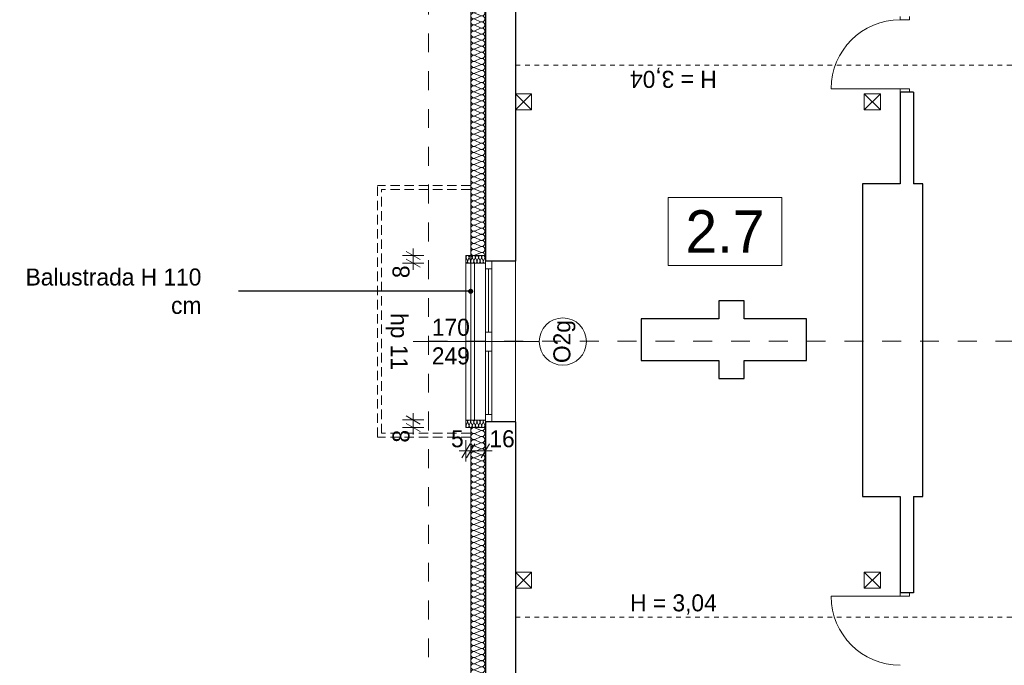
# Model space of a CAD drawing. Extents: x -21260 to 35740, y -2672 to 187028.
# Tile 96 of 120: x -15833 to -5414, y 133851 to 140681. Entities that reach past the tile are written whole.
import ezdxf

# ---------------------------------------------------------------- set-up
doc = ezdxf.new("R2010")
doc.units = 0
doc.header["$MEASUREMENT"] = 0
for name, pattern in [('Hidden Line', [100, 50, -50]), ('Krawędzie ukryte', [150, 100, -50]), ('Przerywana', [400, 200, -200])]:
    doc.linetypes.add(name, pattern=pattern)
for name, color, linetype, lineweight, true_color in [('arch izolacje_Nr_Pióra__3', 7, 'Continuous', 13, 0xff6600), ('Arch ocieplenie_Nr_Pióra__22', 7, 'Continuous', 9, 0x7f7f7f), ('INWENT BALUSTRADY_Nr_Pióra__8', 7, 'Continuous', 13, 0xa80f02), ('INWENT.ŚCIANY_Nr_Pióra__2', 7, 'Continuous', 13, 0x7f7f7f)]:
    doc.layers.add(name, color=color, linetype=linetype, lineweight=lineweight, true_color=true_color)
doc.layers.add('Arch ocieplenie', color=7, linetype='Continuous')
doc.layers.add('Arch wymiary', color=7, linetype='Continuous')
for name, color, linetype, lineweight in [('Arch opisy okien_Nr_Pióra__21', 7, 'Continuous', 13), ('Arch opisy_Nr_Pióra__1', 7, 'Continuous', 25), ('Arch opisy_Nr_Pióra__21', 7, 'Continuous', 13), ('Arch wymiary_Nr_Pióra__5', 7, 'Continuous', 13), ('INWENT DACH_Nr_Pióra__21', 7, 'Continuous', 13), ('INWENT KONST. DREWNIANA_Nr_Pióra__21', 7, 'Continuous', 13), ('INWENT OPISY_Nr_Pióra__21', 7, 'Continuous', 13), ('INWENT. DRZWI_Nr_Pióra__21', 7, 'Continuous', 13), ('INWENT. OKNA_Nr_Pióra__5', 7, 'Continuous', 13), ('INWENT.ŚCIANY_Nr_Pióra__1', 7, 'Continuous', 25), ('INWENT.ŚCIANY_Nr_Pióra__21', 7, 'Continuous', 13)]:
    doc.layers.add(name, color=color, linetype=linetype, lineweight=lineweight)
doc.styles.add('GENERATED_STYLE_1', font='txt')
doc.styles.add('GENERATED_STYLE_3', font='txt')
doc.styles.add('GENERATED_STYLE_4', font='txt')
doc.styles.add('GENERATED_STYLE_6', font='txt')
doc.styles.add('GENERATED_STYLE_7', font='txt')
doc.dimstyles.new('GENERATED_STYLE__1', dxfattribs={"dimtxt": 179.999995, "dimasz": 114, "dimexe": 0.18, "dimexo": 0, "dimgap": 0.09, "dimtad": 1, "dimdec": 0, "dimlfac": 0.1, "dimzin": 0, "dimdsep": 46, "dimtxsty": 'GENERATED_STYLE_1', "dimblk": 'ARROWHEAD_2', "dimblk1": 'ARROWHEAD_2', "dimblk2": 'ARROWHEAD_2', "dimcen": 0.09, "dimclrd": 7, "dimclre": 7, "dimclrt": 7, "dimazin": 0, "dimtfac": 1, "dimtdec": 4, "dimtmove": 0, "dimatfit": 3, "dimfxl": 0, "dimtolj": 1, "dimtzin": 0, "dimarcsym": 0})
doc.dimstyles.new('GENERATED_STYLE__3', dxfattribs={"dimtxt": 179.999995, "dimasz": 114, "dimexe": 0.18, "dimexo": 0, "dimgap": 0.09, "dimtad": 1, "dimtih": 1, "dimtoh": 1, "dimdec": 0, "dimlfac": 0.1, "dimzin": 0, "dimdsep": 46, "dimtxsty": 'GENERATED_STYLE_1', "dimblk": 'ARROWHEAD_2', "dimblk1": 'ARROWHEAD_2', "dimblk2": 'ARROWHEAD_2', "dimcen": 0.09, "dimclrd": 7, "dimclre": 7, "dimclrt": 7, "dimazin": 0, "dimtfac": 1, "dimtdec": 4, "dimtmove": 0, "dimatfit": 3, "dimfxl": 0, "dimtolj": 1, "dimtzin": 0, "dimarcsym": 0})
doc.dimstyles.new('GENERATED_STYLE__6', dxfattribs={"dimtxt": 0.18, "dimasz": 109.44, "dimexe": 0.18, "dimexo": 0.0625, "dimgap": 0.09, "dimtad": 0, "dimtih": 1, "dimtoh": 1, "dimdec": 4, "dimzin": 0, "dimdsep": 46, "dimcen": 0.09, "dimadec": 0, "dimazin": 0, "dimtfac": 1, "dimtdec": 4, "dimtmove": 0, "dimatfit": 3, "dimldrblk": 'ARROWHEAD_11', "dimfxl": 0, "dimtolj": 1, "dimtzin": 0, "dimarcsym": 0})

# ---------------------------------------------------------------- blocks, each defined once
blk = doc.blocks.new('Izolacja cieplna 14_210', base_point=(-10911, 131626))
at = {"layer": 'Arch ocieplenie_Nr_Pióra__22', "linetype": 'Continuous'}
for p, q in [((-10956, 136337), (-11016, 136363)), ((-11016, 136304), (-10956, 136331)), ((-10956, 136272), (-11016, 136299)), ((-11016, 136240), (-10956, 136267)), ((-10956, 136208), (-11016, 136235)), ((-11016, 136176), (-10956, 136203)), ((-10956, 136144), (-11016, 136171)), ((-11016, 136112), (-10956, 136139)), ((-10956, 136080), (-11016, 136107)), ((-11016, 136048), (-10956, 136075)), ((-10956, 136016), (-11016, 136043)), ((-11016, 135984), (-10956, 136011)), ((-10956, 135952), (-11016, 135979)), ((-11016, 135920), (-10956, 135947)), ((-10956, 135888), (-11016, 135915)), ((-11016, 135856), (-10956, 135883)), ((-10956, 135824), (-11016, 135851)), ((-11016, 135792), (-10956, 135819)), ((-10956, 135760), (-11016, 135787)), ((-11016, 135728), (-10956, 135755)), ((-10956, 135696), (-11016, 135723)), ((-11016, 135664), (-10956, 135691)), ((-10956, 135632), (-11016, 135659)), ((-11016, 135600), (-10956, 135627)), ((-10956, 135568), (-11016, 135595)), ((-11016, 135536), (-10956, 135562)), ((-10956, 135504), (-11016, 135530)), ((-11016, 135472), (-10956, 135498)), ((-10956, 135440), (-11016, 135466)), ((-11016, 135408), (-10956, 135434)), ((-10956, 135376), (-11016, 135402)), ((-11016, 135344), (-10956, 135370)), ((-10956, 135312), (-11016, 135338)), ((-11016, 135280), (-10956, 135306)), ((-10956, 135248), (-11016, 135274)), ((-11016, 135216), (-10956, 135242)), ((-10956, 135184), (-11016, 135210)), ((-11016, 135152), (-10956, 135178)), ((-10956, 135119), (-11016, 135146)), ((-11016, 135087), (-10956, 135114)), ((-10956, 135055), (-11016, 135082)), ((-11016, 135023), (-10956, 135050)), ((-10956, 134991), (-11016, 135018)), ((-11016, 134959), (-10956, 134986)), ((-10956, 134927), (-11016, 134954)), ((-11016, 134895), (-10956, 134922)), ((-10956, 134863), (-11016, 134890)), ((-11016, 134831), (-10956, 134858)), ((-10956, 134799), (-11016, 134826)), ((-11016, 134767), (-10956, 134794)), ((-10956, 134735), (-11016, 134762)), ((-11016, 134703), (-10956, 134730)), ((-10956, 134671), (-11016, 134698)), ((-11016, 134639), (-10956, 134666)), ((-10956, 134607), (-11016, 134634)), ((-11016, 134575), (-10956, 134602)), ((-10956, 134543), (-11016, 134570)), ((-11016, 134511), (-10956, 134538)), ((-10956, 134479), (-11016, 134506)), ((-11016, 134447), (-10956, 134474)), ((-10956, 134415), (-11016, 134442)), ((-11016, 134383), (-10956, 134410)), ((-10956, 134351), (-11016, 134377)), ((-11016, 134319), (-10956, 134345)), ((-10956, 134287), (-11016, 134313)), ((-11016, 134255), (-10956, 134281)), ((-10956, 134223), (-11016, 134249)), ((-11016, 134191), (-10956, 134217)), ((-10956, 134159), (-11016, 134185)), ((-11016, 134127), (-10956, 134153)), ((-10956, 134095), (-11016, 134121)), ((-11016, 134063), (-10956, 134089)), ((-10956, 134031), (-11016, 134057)), ((-11016, 133999), (-10956, 134025)), ((-10956, 133967), (-11016, 133993)), ((-11016, 133934), (-10956, 133961)), ((-10956, 133902), (-11016, 133929)), ((-11016, 133870), (-10956, 133897)), ((-10956, 133838), (-11016, 133865)), ((-11016, 133806), (-10956, 133833)), ((-10956, 133774), (-11016, 133801)), ((-11016, 133742), (-10956, 133769)), ((-10956, 133710), (-11016, 133737)), ((-11016, 133678), (-10956, 133705)), ((-10956, 133646), (-11016, 133673)), ((-11016, 133614), (-10956, 133641)), ((-10956, 133582), (-11016, 133609)), ((-11016, 133550), (-10956, 133577)), ((-10956, 133518), (-11016, 133545)), ((-11016, 133486), (-10956, 133513)), ((-10956, 133454), (-11016, 133481)), ((-11016, 133422), (-10956, 133449)), ((-10956, 133390), (-11016, 133417)), ((-11016, 133358), (-10956, 133385)), ((-10956, 133326), (-11016, 133353)), ((-11016, 133294), (-10956, 133321)), ((-10956, 133262), (-11016, 133289)), ((-11016, 133230), (-10956, 133257)), ((-10956, 133198), (-11016, 133225)), ((-11016, 133166), (-10956, 133192)), ((-10956, 133134), (-11016, 133160)), ((-11016, 133102), (-10956, 133128)), ((-10956, 133070), (-11016, 133096)), ((-11016, 133038), (-10956, 133064)), ((-10956, 133006), (-11016, 133032)), ((-11016, 132974), (-10956, 133000)), ((-10956, 132942), (-11016, 132968)), ((-11016, 132910), (-10956, 132936)), ((-10956, 132878), (-11016, 132904)), ((-11016, 132846), (-10956, 132872)), ((-10956, 132814), (-11016, 132840)), ((-11016, 132782), (-10956, 132808)), ((-10956, 132749), (-11016, 132776)), ((-11016, 132717), (-10956, 132744)), ((-10956, 132685), (-11016, 132712)), ((-11016, 132653), (-10956, 132680)), ((-10956, 132621), (-11016, 132648)), ((-11016, 132589), (-10956, 132616)), ((-10956, 132557), (-11016, 132584)), ((-11016, 132525), (-10956, 132552)), ((-10956, 132493), (-11016, 132520)), ((-11016, 132461), (-10956, 132488)), ((-10956, 132429), (-11016, 132456)), ((-11016, 132397), (-10956, 132424)), ((-10956, 132365), (-11016, 132392)), ((-11016, 132333), (-10956, 132360)), ((-10956, 132301), (-11016, 132328)), ((-11016, 132269), (-10956, 132296)), ((-10956, 132237), (-11016, 132264)), ((-11016, 132205), (-10956, 132232)), ((-10956, 132173), (-11016, 132200)), ((-11016, 132141), (-10956, 132168)), ((-10956, 132109), (-11016, 132136)), ((-11016, 132077), (-10956, 132104)), ((-10956, 132045), (-11016, 132072)), ((-11016, 132013), (-10956, 132040)), ((-10956, 131981), (-11016, 132007)), ((-11016, 131949), (-10956, 131975)), ((-10956, 131917), (-11016, 131943)), ((-11016, 131885), (-10956, 131911)), ((-10956, 131853), (-11016, 131879)), ((-11016, 131821), (-10956, 131847)), ((-10956, 131789), (-11016, 131815)), ((-11016, 131757), (-10956, 131783)), ((-10956, 131725), (-11016, 131751)), ((-11016, 131693), (-10956, 131719)), ((-10956, 131661), (-11016, 131687)), ((-11016, 131629), (-10956, 131655))]:
    blk.add_line(p, q, dxfattribs=at)
for centre, start_param, end_param in [((-11029, 136334), 5.870392, 9.837571), ((-11029, 136270), 5.870392, 9.837571), ((-10943, 136366), 2.7288, 4.712389), ((-10943, 136302), 2.7288, 6.695979), ((-11029, 136206), 5.870392, 9.837571), ((-11029, 136142), 5.870392, 9.837571), ((-10943, 136238), 2.7288, 6.695979), ((-10943, 136174), 2.7288, 6.695979), ((-11029, 136078), 5.870392, 9.837571), ((-10943, 136110), 2.7288, 6.695979), ((-10943, 136046), 2.7288, 6.695979), ((-11029, 136014), 5.870392, 9.837571), ((-11029, 135950), 5.870392, 9.837571), ((-10943, 135982), 2.7288, 6.695979), ((-11029, 135885), 5.870392, 9.837571), ((-10943, 135917), 2.7288, 6.695979), ((-10943, 135853), 2.7288, 6.695979), ((-11029, 135821), 5.870392, 9.837571), ((-11029, 135757), 5.870392, 9.837571), ((-10943, 135789), 2.7288, 6.695979), ((-10943, 135725), 2.7288, 6.695979), ((-11029, 135693), 5.870392, 9.837571), ((-11029, 135629), 5.870392, 9.837571), ((-10943, 135661), 2.7288, 6.695979), ((-11029, 135565), 5.870392, 9.837571), ((-10943, 135597), 2.7288, 6.695979), ((-10943, 135533), 2.7288, 6.695979), ((-11029, 135501), 5.870392, 9.837571), ((-11029, 135437), 5.870392, 9.837571), ((-10943, 135469), 2.7288, 6.695979), ((-11029, 135373), 5.870392, 9.837571), ((-11029, 135309), 5.870392, 9.837571), ((-10943, 135405), 2.7288, 6.695979), ((-10943, 135341), 2.7288, 6.695979), ((-11029, 135245), 5.870392, 9.837571), ((-10943, 135277), 2.7288, 6.695979), ((-10943, 135213), 2.7288, 6.695979), ((-11029, 135181), 5.870392, 9.837571), ((-11029, 135117), 5.870392, 9.837571), ((-10943, 135149), 2.7288, 6.695979), ((-11029, 135053), 5.870392, 9.837571), ((-10943, 135085), 2.7288, 6.695979), ((-10943, 135021), 2.7288, 6.695979), ((-11029, 134989), 5.870392, 9.837571), ((-11029, 134925), 5.870392, 9.837571), ((-10943, 134957), 2.7288, 6.695979), ((-10943, 134893), 2.7288, 6.695979), ((-11029, 134861), 5.870392, 9.837571), ((-11029, 134797), 5.870392, 9.837571), ((-10943, 134829), 2.7288, 6.695979), ((-11029, 134732), 5.870392, 9.837571), ((-10943, 134765), 2.7288, 6.695979), ((-10943, 134700), 2.7288, 6.695979), ((-11029, 134668), 5.870392, 9.837571), ((-11029, 134604), 5.870392, 9.837571), ((-10943, 134636), 2.7288, 6.695979), ((-11029, 134540), 5.870392, 9.837571), ((-11029, 134476), 5.870392, 9.837571), ((-10943, 134572), 2.7288, 6.695979), ((-10943, 134508), 2.7288, 6.695979), ((-11029, 134412), 5.870392, 9.837571), ((-10943, 134444), 2.7288, 6.695979), ((-10943, 134380), 2.7288, 6.695979), ((-11029, 134348), 5.870392, 9.837571), ((-11029, 134284), 5.870392, 9.837571), ((-10943, 134316), 2.7288, 6.695979), ((-11029, 134220), 5.870392, 9.837571), ((-10943, 134252), 2.7288, 6.695979), ((-10943, 134188), 2.7288, 6.695979), ((-11029, 134156), 5.870392, 9.837571), ((-11029, 134092), 5.870392, 9.837571), ((-10943, 134124), 2.7288, 6.695979), ((-10943, 134060), 2.7288, 6.695979), ((-11029, 134028), 5.870392, 9.837571), ((-11029, 133964), 5.870392, 9.837571), ((-10943, 133996), 2.7288, 6.695979), ((-11029, 133900), 5.870392, 9.837571), ((-10943, 133932), 2.7288, 6.695979), ((-10943, 133868), 2.7288, 6.695979), ((-11029, 133836), 5.870392, 9.837571), ((-11029, 133772), 5.870392, 9.837571), ((-10943, 133804), 2.7288, 6.695979), ((-11029, 133708), 5.870392, 9.837571), ((-11029, 133644), 5.870392, 9.837571), ((-10943, 133740), 2.7288, 6.695979), ((-10943, 133676), 2.7288, 6.695979), ((-11029, 133580), 5.870392, 9.837571), ((-10943, 133612), 2.7288, 6.695979), ((-10943, 133547), 2.7288, 6.695979), ((-11029, 133515), 5.870392, 9.837571), ((-11029, 133451), 5.870392, 9.837571), ((-10943, 133483), 2.7288, 6.695979), ((-11029, 133387), 5.870392, 9.837571), ((-10943, 133419), 2.7288, 6.695979), ((-10943, 133355), 2.7288, 6.695979), ((-11029, 133323), 5.870392, 9.837571), ((-11029, 133259), 5.870392, 9.837571), ((-10943, 133291), 2.7288, 6.695979), ((-10943, 133227), 2.7288, 6.695979), ((-11029, 133195), 5.870392, 9.837571), ((-11029, 133131), 5.870392, 9.837571), ((-10943, 133163), 2.7288, 6.695979), ((-11029, 133067), 5.870392, 9.837571), ((-10943, 133099), 2.7288, 6.695979), ((-10943, 133035), 2.7288, 6.695979), ((-11029, 133003), 5.870392, 9.837571), ((-11029, 132939), 5.870392, 9.837571), ((-10943, 132971), 2.7288, 6.695979), ((-11029, 132875), 5.870392, 9.837571), ((-11029, 132811), 5.870392, 9.837571), ((-10943, 132907), 2.7288, 6.695979), ((-10943, 132843), 2.7288, 6.695979), ((-11029, 132747), 5.870392, 9.837571), ((-10943, 132779), 2.7288, 6.695979), ((-10943, 132715), 2.7288, 6.695979), ((-11029, 132683), 5.870392, 9.837571), ((-11029, 132619), 5.870392, 9.837571), ((-10943, 132651), 2.7288, 6.695979), ((-11029, 132555), 5.870392, 9.837571), ((-10943, 132587), 2.7288, 6.695979), ((-10943, 132523), 2.7288, 6.695979), ((-11029, 132491), 5.870392, 9.837571), ((-11029, 132427), 5.870392, 9.837571), ((-10943, 132459), 2.7288, 6.695979), ((-10943, 132395), 2.7288, 6.695979), ((-11029, 132362), 5.870392, 9.837571), ((-11029, 132298), 5.870392, 9.837571), ((-10943, 132330), 2.7288, 6.695979), ((-11029, 132234), 5.870392, 9.837571), ((-10943, 132266), 2.7288, 6.695979), ((-10943, 132202), 2.7288, 6.695979), ((-11029, 132170), 5.870392, 9.837571), ((-11029, 132106), 5.870392, 9.837571), ((-10943, 132138), 2.7288, 6.695979), ((-11029, 132042), 5.870392, 9.837571), ((-11029, 131978), 5.870392, 9.837571), ((-10943, 132074), 2.7288, 6.695979), ((-10943, 132010), 2.7288, 6.695979), ((-11029, 131914), 5.870392, 9.837571), ((-10943, 131946), 2.7288, 6.695979), ((-10943, 131882), 2.7288, 6.695979), ((-11029, 131850), 5.870392, 9.837571), ((-11029, 131786), 5.870392, 9.837571), ((-10943, 131818), 2.7288, 6.695979), ((-11029, 131722), 5.870392, 9.837571), ((-10943, 131754), 2.7288, 6.695979), ((-10943, 131690), 2.7288, 6.695979), ((-11029, 131658), 5.870392, 9.837571), ((-10943, 131626), 4.712389, 6.695979)]:
    blk.add_ellipse(centre, major_axis=(0, 32), ratio=0.996087, start_param=start_param, end_param=end_param, dxfattribs=at)
blk = doc.blocks.new('Izolacja cieplna 14_211', base_point=(-10911, 142936))
at = {"layer": 'Arch ocieplenie_Nr_Pióra__22', "linetype": 'Continuous'}
for p, q in [((-11016, 142933), (-10956, 142906)), ((-10956, 142901), (-11016, 142874)), ((-11016, 142869), (-10956, 142842)), ((-10956, 142837), (-11016, 142810)), ((-11016, 142805), (-10956, 142778)), ((-10956, 142773), (-11016, 142746)), ((-11016, 142741), (-10956, 142714)), ((-10956, 142708), (-11016, 142682)), ((-11016, 142676), (-10956, 142650)), ((-10956, 142644), (-11016, 142618)), ((-11016, 142612), (-10956, 142586)), ((-10956, 142580), (-11016, 142553)), ((-11016, 142548), (-10956, 142521)), ((-10956, 142516), (-11016, 142489)), ((-11016, 142484), (-10956, 142457)), ((-10956, 142452), (-11016, 142425)), ((-11016, 142420), (-10956, 142393)), ((-10956, 142388), (-11016, 142361)), ((-11016, 142355), (-10956, 142329)), ((-10956, 142323), (-11016, 142297)), ((-11016, 142291), (-10956, 142265)), ((-10956, 142259), (-11016, 142232)), ((-11016, 142227), (-10956, 142200)), ((-10956, 142195), (-11016, 142168)), ((-11016, 142163), (-10956, 142136)), ((-10956, 142131), (-11016, 142104)), ((-11016, 142099), (-10956, 142072)), ((-10956, 142067), (-11016, 142040)), ((-11016, 142035), (-10956, 142008)), ((-10956, 142002), (-11016, 141976)), ((-11016, 141970), (-10956, 141944)), ((-10956, 141938), (-11016, 141912)), ((-11016, 141906), (-10956, 141879)), ((-10956, 141874), (-11016, 141847)), ((-11016, 141842), (-10956, 141815)), ((-10956, 141810), (-11016, 141783)), ((-11016, 141778), (-10956, 141751)), ((-10956, 141746), (-11016, 141719)), ((-11016, 141714), (-10956, 141687)), ((-10956, 141681), (-11016, 141655)), ((-11016, 141649), (-10956, 141623)), ((-10956, 141617), (-11016, 141591)), ((-11016, 141585), (-10956, 141558)), ((-10956, 141553), (-11016, 141526)), ((-11016, 141521), (-10956, 141494)), ((-10956, 141489), (-11016, 141462)), ((-11016, 141457), (-10956, 141430)), ((-10956, 141425), (-11016, 141398)), ((-11016, 141393), (-10956, 141366)), ((-10956, 141361), (-11016, 141334)), ((-11016, 141328), (-10956, 141302)), ((-10956, 141296), (-11016, 141270)), ((-11016, 141264), (-10956, 141238)), ((-10956, 141232), (-11016, 141205)), ((-11016, 141200), (-10956, 141173)), ((-10956, 141168), (-11016, 141141)), ((-11016, 141136), (-10956, 141109)), ((-10956, 141104), (-11016, 141077)), ((-11016, 141072), (-10956, 141045)), ((-10956, 141040), (-11016, 141013)), ((-11016, 141007), (-10956, 140981)), ((-10956, 140975), (-11016, 140949)), ((-11016, 140943), (-10956, 140917)), ((-10956, 140911), (-11016, 140884)), ((-11016, 140879), (-10956, 140852)), ((-10956, 140847), (-11016, 140820)), ((-11016, 140815), (-10956, 140788)), ((-10956, 140783), (-11016, 140756)), ((-11016, 140751), (-10956, 140724)), ((-10956, 140719), (-11016, 140692)), ((-11016, 140687), (-10956, 140660)), ((-10956, 140654), (-11016, 140628)), ((-11016, 140622), (-10956, 140596)), ((-10956, 140590), (-11016, 140564)), ((-11016, 140558), (-10956, 140531)), ((-10956, 140526), (-11016, 140499)), ((-11016, 140494), (-10956, 140467)), ((-10956, 140462), (-11016, 140435)), ((-11016, 140430), (-10956, 140403)), ((-10956, 140398), (-11016, 140371)), ((-11016, 140366), (-10956, 140339)), ((-10956, 140333), (-11016, 140307)), ((-11016, 140301), (-10956, 140275)), ((-10956, 140269), (-11016, 140243)), ((-11016, 140237), (-10956, 140211)), ((-10956, 140205), (-11016, 140178)), ((-11016, 140173), (-10956, 140146)), ((-10956, 140141), (-11016, 140114)), ((-11016, 140109), (-10956, 140082)), ((-10956, 140077), (-11016, 140050)), ((-11016, 140045), (-10956, 140018)), ((-10956, 140013), (-11016, 139986)), ((-11016, 139980), (-10956, 139954)), ((-10956, 139948), (-11016, 139922)), ((-11016, 139916), (-10956, 139890)), ((-10956, 139884), (-11016, 139857)), ((-11016, 139852), (-10956, 139825)), ((-10956, 139820), (-11016, 139793)), ((-11016, 139788), (-10956, 139761)), ((-10956, 139756), (-11016, 139729)), ((-11016, 139724), (-10956, 139697)), ((-10956, 139692), (-11016, 139665)), ((-11016, 139660), (-10956, 139633)), ((-10956, 139627), (-11016, 139601)), ((-11016, 139595), (-10956, 139569)), ((-10956, 139563), (-11016, 139537)), ((-11016, 139531), (-10956, 139504)), ((-10956, 139499), (-11016, 139472)), ((-11016, 139467), (-10956, 139440)), ((-10956, 139435), (-11016, 139408)), ((-11016, 139403), (-10956, 139376)), ((-10956, 139371), (-11016, 139344)), ((-11016, 139339), (-10956, 139312)), ((-10956, 139306), (-11016, 139280)), ((-11016, 139274), (-10956, 139248)), ((-10956, 139242), (-11016, 139216)), ((-11016, 139210), (-10956, 139183)), ((-10956, 139178), (-11016, 139151)), ((-11016, 139146), (-10956, 139119)), ((-10956, 139114), (-11016, 139087)), ((-11016, 139082), (-10956, 139055)), ((-10956, 139050), (-11016, 139023)), ((-11016, 139018), (-10956, 138991)), ((-10956, 138986), (-11016, 138959)), ((-11016, 138953), (-10956, 138927)), ((-10956, 138921), (-11016, 138895)), ((-11016, 138889), (-10956, 138863)), ((-10956, 138857), (-11016, 138830)), ((-11016, 138825), (-10956, 138798)), ((-10956, 138793), (-11016, 138766)), ((-11016, 138761), (-10956, 138734)), ((-10956, 138729), (-11016, 138702)), ((-11016, 138697), (-10956, 138670)), ((-10956, 138665), (-11016, 138638)), ((-11016, 138632), (-10956, 138606)), ((-10956, 138600), (-11016, 138574)), ((-11016, 138568), (-10956, 138542)), ((-10956, 138536), (-11016, 138509)), ((-11016, 138504), (-10956, 138477)), ((-10956, 138472), (-11016, 138445)), ((-11016, 138440), (-10956, 138413)), ((-10956, 138408), (-11016, 138381)), ((-11016, 138376), (-10956, 138349)), ((-10956, 138344), (-11016, 138317)), ((-11016, 138312), (-10956, 138285)), ((-10956, 138279), (-11016, 138253)), ((-11016, 138247), (-10956, 138221)), ((-10956, 138215), (-11016, 138189))]:
    blk.add_line(p, q, dxfattribs=at)
for centre, start_param, end_param in [((-11029, 142904), 2.728799, 6.695979), ((-11029, 142840), 2.728799, 6.695979), ((-10943, 142936), 5.870392, 7.853982), ((-10943, 142872), 5.870392, 9.837571), ((-11029, 142775), 2.728799, 6.695979), ((-11029, 142711), 2.728799, 6.695979), ((-10943, 142807), 5.870392, 9.837571), ((-10943, 142743), 5.870392, 9.837571), ((-11029, 142647), 2.728799, 6.695979), ((-10943, 142679), 5.870392, 9.837571), ((-10943, 142615), 5.870392, 9.837571), ((-11029, 142583), 2.728799, 6.695979), ((-11029, 142519), 2.728799, 6.695979), ((-10943, 142551), 5.870392, 9.837571), ((-11029, 142454), 2.728799, 6.695979), ((-10943, 142487), 5.870392, 9.837571), ((-10943, 142422), 5.870392, 9.837571), ((-11029, 142390), 2.728799, 6.695979), ((-11029, 142326), 2.728799, 6.695979), ((-10943, 142358), 5.870392, 9.837571), ((-10943, 142294), 5.870392, 9.837571), ((-11029, 142262), 2.728799, 6.695979), ((-11029, 142198), 2.728799, 6.695979), ((-10943, 142230), 5.870392, 9.837571), ((-11029, 142133), 2.728799, 6.695979), ((-10943, 142166), 5.870392, 9.837571), ((-10943, 142101), 5.870392, 9.837571), ((-11029, 142069), 2.728799, 6.695979), ((-11029, 142005), 2.728799, 6.695979), ((-10943, 142037), 5.870392, 9.837571), ((-11029, 141941), 2.728799, 6.695979), ((-11029, 141877), 2.728799, 6.695979), ((-10943, 141973), 5.870392, 9.837571), ((-10943, 141909), 5.870392, 9.837571), ((-11029, 141813), 2.728799, 6.695979), ((-10943, 141845), 5.870392, 9.837571), ((-10943, 141780), 5.870392, 9.837571), ((-11029, 141748), 2.728799, 6.695979), ((-11029, 141684), 2.728799, 6.695979), ((-10943, 141716), 5.870392, 9.837571), ((-11029, 141620), 2.728799, 6.695979), ((-10943, 141652), 5.870392, 9.837571), ((-10943, 141588), 5.870392, 9.837571), ((-11029, 141556), 2.728799, 6.695979), ((-11029, 141492), 2.728799, 6.695979), ((-10943, 141524), 5.870392, 9.837571), ((-10943, 141460), 5.870392, 9.837571), ((-11029, 141427), 2.728799, 6.695979), ((-11029, 141363), 2.728799, 6.695979), ((-10943, 141395), 5.870392, 9.837571), ((-11029, 141299), 2.728799, 6.695979), ((-10943, 141331), 5.870392, 9.837571), ((-10943, 141267), 5.870392, 9.837571), ((-11029, 141235), 2.728799, 6.695979), ((-11029, 141171), 2.728799, 6.695979), ((-10943, 141203), 5.870392, 9.837571), ((-11029, 141106), 2.728799, 6.695979), ((-11029, 141042), 2.728799, 6.695979), ((-10943, 141139), 5.870392, 9.837571), ((-10943, 141074), 5.870392, 9.837571), ((-11029, 140978), 2.728799, 6.695979), ((-10943, 141010), 5.870392, 9.837571), ((-10943, 140946), 5.870392, 9.837571), ((-11029, 140914), 2.728799, 6.695979), ((-11029, 140850), 2.728799, 6.695979), ((-10943, 140882), 5.870392, 9.837571), ((-11029, 140786), 2.728799, 6.695979), ((-10943, 140818), 5.870392, 9.837571), ((-10943, 140753), 5.870392, 9.837571), ((-11029, 140721), 2.728799, 6.695979), ((-11029, 140657), 2.728799, 6.695979), ((-10943, 140689), 5.870392, 9.837571), ((-10943, 140625), 5.870392, 9.837571), ((-11029, 140593), 2.728799, 6.695979), ((-11029, 140529), 2.728799, 6.695979), ((-10943, 140561), 5.870392, 9.837571), ((-11029, 140465), 2.728799, 6.695979), ((-10943, 140497), 5.870392, 9.837571), ((-10943, 140432), 5.870392, 9.837571), ((-11029, 140400), 2.728799, 6.695979), ((-11029, 140336), 2.728799, 6.695979), ((-10943, 140368), 5.870392, 9.837571), ((-11029, 140272), 2.728799, 6.695979), ((-11029, 140208), 2.728799, 6.695979), ((-10943, 140304), 5.870392, 9.837571), ((-10943, 140240), 5.870392, 9.837571), ((-11029, 140144), 2.728799, 6.695979), ((-10943, 140176), 5.870392, 9.837571), ((-10943, 140112), 5.870392, 9.837571), ((-11029, 140079), 2.728799, 6.695979), ((-11029, 140015), 2.728799, 6.695979), ((-10943, 140047), 5.870392, 9.837571), ((-11029, 139951), 2.728799, 6.695979), ((-10943, 139983), 5.870392, 9.837571), ((-10943, 139919), 5.870392, 9.837571), ((-11029, 139887), 2.728799, 6.695979), ((-11029, 139823), 2.728799, 6.695979), ((-10943, 139855), 5.870392, 9.837571), ((-10943, 139791), 5.870392, 9.837571), ((-11029, 139758), 2.728799, 6.695979), ((-11029, 139694), 2.728799, 6.695979), ((-10943, 139726), 5.870392, 9.837571), ((-11029, 139630), 2.728799, 6.695979), ((-10943, 139662), 5.870392, 9.837571), ((-10943, 139598), 5.870392, 9.837571), ((-11029, 139566), 2.728799, 6.695979), ((-11029, 139502), 2.728799, 6.695979), ((-10943, 139534), 5.870392, 9.837571), ((-11029, 139438), 2.728799, 6.695979), ((-11029, 139373), 2.728799, 6.695979), ((-10943, 139470), 5.870392, 9.837571), ((-10943, 139405), 5.870392, 9.837571), ((-11029, 139309), 2.728799, 6.695979), ((-10943, 139341), 5.870392, 9.837571), ((-10943, 139277), 5.870392, 9.837571), ((-11029, 139245), 2.728799, 6.695979), ((-11029, 139181), 2.728799, 6.695979), ((-10943, 139213), 5.870392, 9.837571), ((-11029, 139117), 2.728799, 6.695979), ((-10943, 139149), 5.870392, 9.837571), ((-10943, 139085), 5.870392, 9.837571), ((-11029, 139052), 2.728799, 6.695979), ((-11029, 138988), 2.728799, 6.695979), ((-10943, 139020), 5.870392, 9.837571), ((-10943, 138956), 5.870392, 9.837571), ((-11029, 138924), 2.728799, 6.695979), ((-11029, 138860), 2.728799, 6.695979), ((-10943, 138892), 5.870392, 9.837571), ((-11029, 138796), 2.728799, 6.695979), ((-10943, 138828), 5.870392, 9.837571), ((-10943, 138764), 5.870392, 9.837571), ((-11029, 138731), 2.728799, 6.695979), ((-11029, 138667), 2.728799, 6.695979), ((-10943, 138699), 5.870392, 9.837571), ((-11029, 138603), 2.728799, 6.695979), ((-11029, 138539), 2.728799, 6.695979), ((-10943, 138635), 5.870392, 9.837571), ((-10943, 138571), 5.870392, 9.837571), ((-11029, 138475), 2.728799, 6.695979), ((-10943, 138507), 5.870392, 9.837571), ((-10943, 138443), 5.870392, 9.837571), ((-11029, 138411), 2.728799, 6.695979), ((-11029, 138346), 2.728799, 6.695979), ((-10943, 138378), 5.870392, 9.837571), ((-11029, 138282), 2.728799, 6.695979), ((-10943, 138314), 5.870392, 9.837571), ((-10943, 138250), 5.870392, 9.837571), ((-11029, 138218), 2.728799, 6.695979), ((-10943, 138186), 1.570796, 3.554385)]:
    blk.add_ellipse(centre, major_axis=(0, -32.1), ratio=0.99399, start_param=start_param, end_param=end_param, dxfattribs=at)
blk = doc.blocks.new('Izolacja cieplna 14_223', base_point=(-11111, 138106))
at = {"layer": 'Arch ocieplenie_Nr_Pióra__22', "linetype": 'Continuous'}
for p, q in [((-11110, 138162), (-11096, 138130)), ((-11093, 138130), (-11079, 138162)), ((-11076, 138162), (-11062, 138130)), ((-11060, 138130), (-11046, 138162)), ((-11043, 138162), (-11029, 138130)), ((-11026, 138130), (-11012, 138162)), ((-11010, 138162), (-10996, 138130)), ((-10993, 138130), (-10979, 138162)), ((-10976, 138162), (-10962, 138130)), ((-10960, 138130), (-10946, 138162)), ((-10943, 138162), (-10929, 138130)), ((-10926, 138130), (-10912, 138162))]:
    blk.add_line(p, q, dxfattribs=at)
for centre, start_param, end_param in [((-11094, 138169), 4.299595, 8.266775), ((-11061, 138169), 4.299595, 8.266775), ((-11028, 138169), 4.299595, 8.266775), ((-10994, 138169), 4.299595, 8.266775), ((-10961, 138169), 4.299595, 8.266775), ((-10928, 138169), 4.299595, 8.266775), ((-11111, 138123), 3.141593, 5.125182), ((-11078, 138123), 1.158004, 5.125183), ((-11044, 138123), 1.158004, 5.125183), ((-11011, 138123), 1.158004, 5.125183), ((-10978, 138123), 1.158004, 5.125183), ((-10944, 138123), 1.158004, 5.125183), ((-10911, 138123), 1.158004, 3.141593)]:
    blk.add_ellipse(centre, major_axis=(0, 17), ratio=0.979571, start_param=start_param, end_param=end_param, dxfattribs=at)
blk = doc.blocks.new('Izolacja cieplna 14_224', base_point=(-11111, 136446))
at = {"layer": 'Arch ocieplenie_Nr_Pióra__22', "linetype": 'Continuous'}
for p, q in [((-11110, 136390), (-11096, 136422)), ((-11093, 136422), (-11079, 136390)), ((-11076, 136390), (-11062, 136422)), ((-11060, 136422), (-11046, 136390)), ((-11043, 136390), (-11029, 136422)), ((-11026, 136422), (-11012, 136390)), ((-11010, 136390), (-10996, 136422)), ((-10993, 136422), (-10979, 136390)), ((-10976, 136390), (-10962, 136422)), ((-10960, 136422), (-10946, 136390)), ((-10943, 136390), (-10929, 136422)), ((-10926, 136422), (-10912, 136390))]:
    blk.add_line(p, q, dxfattribs=at)
for centre, start_param, end_param in [((-11094, 136383), 1.158003, 5.125183), ((-11111, 136429), 4.299596, 6.283185), ((-11078, 136429), 4.299595, 8.266774), ((-11061, 136383), 1.158003, 5.125183), ((-11044, 136429), 4.299595, 8.266774), ((-11028, 136383), 1.158003, 5.125183), ((-11011, 136429), 4.299595, 8.266774), ((-10994, 136383), 1.158003, 5.125183), ((-10978, 136429), 4.299595, 8.266774), ((-10961, 136383), 1.158003, 5.125183), ((-10944, 136429), 4.299595, 8.266774), ((-10928, 136383), 1.158003, 5.125183), ((-10911, 136429), 0, 1.983589)]:
    blk.add_ellipse(centre, major_axis=(0, 17), ratio=0.979571, start_param=start_param, end_param=end_param, dxfattribs=at)
blk = doc.blocks.new('*D716')
at = {"layer": 'Arch wymiary_Nr_Pióra__5', "linetype": 'Continuous'}
for p, q in [((-11068, 136194), (-11154, 136044)), ((-11111, 136007), (-11111, 136232)), ((-11018, 136194), (-11104, 136044)), ((-11061, 136007), (-11061, 136232)), ((-11184, 136119), (-11111, 136119)), ((-11111, 136119), (-11061, 136119))]:
    blk.add_line(p, q, dxfattribs=at)
at = {"layer": 'Arch wymiary_Nr_Pióra__5', "char_height": 180, "attachment_point": 7, "style": 'GENERATED_STYLE_1'}
for s, insert in [('{5}', (-11269, 136155)), ('{16}', (-10863, 136155))]:
    blk.add_mtext(s, dxfattribs=dict(at, insert=insert))
blk = doc.blocks.new('ARROWHEAD_2')
at = {"color": 0, "linetype": 'Continuous', "lineweight": 0}
for p, q in [((0, 0), (-1, 0)), ((-0.378, -0.655), (0.378, 0.655))]:
    blk.add_line(p, q, dxfattribs=at)
blk = doc.blocks.new('*D717')
at = {"layer": 'Arch wymiary_Nr_Pióra__5', "linetype": 'Continuous'}
for p, q in [((-11018, 136194), (-11104, 136044)), ((-11061, 136007), (-11061, 136232)), ((-10949, 136044), (-10863, 136194)), ((-10906, 136007), (-10906, 136232)), ((-11061, 136119), (-10906, 136119)), ((-10906, 136119), (-10833, 136119))]:
    blk.add_line(p, q, dxfattribs=at)
at = {"layer": 'Arch wymiary_Nr_Pióra__5', "char_height": 180, "attachment_point": 7, "style": 'GENERATED_STYLE_1'}
for s, insert in [('{5}', (-11269, 136155)), ('{16}', (-10863, 136155))]:
    blk.add_mtext(s, dxfattribs=dict(at, insert=insert))
blk = doc.blocks.new('*D718')
at = {"layer": 'Arch wymiary_Nr_Pióra__5', "linetype": 'Continuous'}
for p, q in [((-11745, 136489), (-11595, 136403)), ((-11670, 136446), (-11670, 136519)), ((-11558, 136446), (-11783, 136446)), ((-11595, 136323), (-11745, 136409)), ((-11670, 136366), (-11670, 136446)), ((-11558, 136366), (-11783, 136366)), ((-11670, 136293), (-11670, 136366))]:
    blk.add_line(p, q, dxfattribs=at)
at = {"layer": 'Arch wymiary_Nr_Pióra__5', "insert": (-11706, 136207), "char_height": 180, "attachment_point": 7, "rotation": 90, "style": 'GENERATED_STYLE_1'}
blk.add_mtext('{8}', dxfattribs=at)
blk = doc.blocks.new('*D719')
at = {"layer": 'Arch wymiary_Nr_Pióra__5', "linetype": 'Continuous'}
for p, q in [((-11558, 138186), (-11783, 138186)), ((-11745, 138229), (-11595, 138143)), ((-11670, 138186), (-11670, 138259)), ((-11670, 138106), (-11670, 138186)), ((-11558, 138106), (-11783, 138106)), ((-11595, 138063), (-11745, 138149)), ((-11670, 138033), (-11670, 138106))]:
    blk.add_line(p, q, dxfattribs=at)
at = {"layer": 'Arch wymiary_Nr_Pióra__5', "insert": (-11706, 137947), "char_height": 180, "attachment_point": 7, "rotation": 90, "style": 'GENERATED_STYLE_1'}
blk.add_mtext('{8}', dxfattribs=at)
blk = doc.blocks.new('ARROWHEAD_11')
at = {"color": 0, "linetype": 'Continuous', "lineweight": 0}
blk.add_line((0, 0), (-1, 0), dxfattribs=at)
at = {"color": 0, "linetype": 'Continuous', "lineweight": 0, "const_width": 0.25, "flags": 128}
blk.add_lwpolyline([(-0.125, 0, 1), (0.125, 0, 1)], format="xyb", close=True, dxfattribs=at)

msp = doc.modelspace()

# ---------------------------------------------------------------- linework, layer by layer
at = {"layer": 'arch izolacje_Nr_Pióra__3', "linetype": 'Continuous'}
for p, q in [((-11060.9, 138105.9), (-11060.9, 142935.9)), ((-11060.9, 138185.9), (-11060.9, 142205.9)), ((-11110.9, 138185.9), (-10910.9, 138185.9)), ((-11110.9, 138105.9), (-11110.9, 138185.9)), ((-11110.9, 138105.9), (-11110.9, 136445.9)), ((-11110.9, 138105.9), (-10910.9, 138105.9)), ((-11110.9, 136445.9), (-11110.9, 136365.9)), ((-10910.9, 136445.9), (-11110.9, 136445.9)), ((-11110.9, 136365.9), (-10910.9, 136365.9)), ((-11060.9, 131625.9), (-11060.9, 136365.9))]:
    msp.add_line(p, q, dxfattribs=at)
at = {"layer": 'Arch opisy okien_Nr_Pióra__21', "linetype": 'Continuous'}
msp.add_circle((-10085.9, 137275.9), 250, dxfattribs=at)
at = {"layer": 'Arch opisy_Nr_Pióra__21', "linetype": 'Continuous'}
for p, q in [((-7769.9, 138799.8), (-8969.9, 138799.8)), ((-8969.9, 138799.8), (-8969.9, 138079.8)), ((-7769.9, 138079.8), (-7769.9, 138799.8)), ((-8969.9, 138079.8), (-7769.9, 138079.8))]:
    msp.add_line(p, q, dxfattribs=at)
at = {"layer": 'INWENT BALUSTRADY_Nr_Pióra__8', "linetype": 'Continuous'}
for p, q in [((-11060.9, 138105.9), (-11060.9, 136445.9)), ((-11020.9, 138105.9), (-11020.9, 136445.9))]:
    msp.add_line(p, q, dxfattribs=at)
at = {"layer": 'INWENT DACH_Nr_Pióra__21', "linetype": 'Przerywana'}
for p, q in [((-11505.9, 142935.9), (-11505.9, 131625.9)), ((-11505.9, 137280.9), (32584.1, 137280.9))]:
    msp.add_line(p, q, dxfattribs=at)
at = {"layer": 'INWENT DACH_Nr_Pióra__21', "linetype": 'Hidden Line'}
for p, q in [((-10585.9, 140200.9), (5354.1, 140200.9)), ((-10585.9, 134360.9), (5354.1, 134360.9))]:
    msp.add_line(p, q, dxfattribs=at)
at = {"layer": 'INWENT KONST. DREWNIANA_Nr_Pióra__21', "linetype": 'Continuous'}
for p, q in [((-10585.9, 139895.9), (-10415.9, 139895.9)), ((-10585.9, 139725.9), (-10585.9, 139895.9)), ((-10585.9, 139725.9), (-10415.9, 139895.9)), ((-10585.9, 139895.9), (-10415.9, 139725.9)), ((-10415.9, 139895.9), (-10415.9, 139725.9)), ((-6895.9, 139895.9), (-6725.9, 139895.9)), ((-6895.9, 139725.9), (-6895.9, 139895.9)), ((-6895.9, 139725.9), (-6725.9, 139895.9)), ((-6895.9, 139895.9), (-6725.9, 139725.9)), ((-6725.9, 139895.9), (-6725.9, 139725.9)), ((-10415.9, 139725.9), (-10585.9, 139725.9)), ((-6725.9, 139725.9), (-6895.9, 139725.9)), ((-10585.9, 134835.9), (-10415.9, 134835.9)), ((-10585.9, 134665.9), (-10585.9, 134835.9)), ((-10585.9, 134665.9), (-10415.9, 134835.9)), ((-10585.9, 134835.9), (-10415.9, 134665.9)), ((-10415.9, 134835.9), (-10415.9, 134665.9)), ((-6895.9, 134835.9), (-6725.9, 134835.9)), ((-6895.9, 134665.9), (-6895.9, 134835.9)), ((-6895.9, 134665.9), (-6725.9, 134835.9)), ((-6895.9, 134835.9), (-6725.9, 134665.9)), ((-6725.9, 134835.9), (-6725.9, 134665.9)), ((-10415.9, 134665.9), (-10585.9, 134665.9)), ((-6725.9, 134665.9), (-6895.9, 134665.9))]:
    msp.add_line(p, q, dxfattribs=at)
at = {"layer": 'INWENT OPISY_Nr_Pióra__21', "linetype": 'Continuous'}
msp.add_line((-10335.9, 137275.9), (-11670.9, 137275.9), dxfattribs=at)
at = {"layer": 'INWENT. DRZWI_Nr_Pióra__21', "linetype": 'Continuous'}
for p, q in [((-6515.9, 140680.9), (-6515.9, 140715.9)), ((-6515.9, 140680.9), (-6415.9, 140680.9)), ((-6415.9, 140680.9), (-6415.9, 140715.9)), ((-6515.9, 139950.9), (-7245.9, 139950.9)), ((-6515.9, 139950.9), (-6515.9, 139915.9)), ((-6515.9, 139950.9), (-6415.9, 139950.9)), ((-6415.9, 139950.9), (-6415.9, 139915.9)), ((-6515.9, 134580.9), (-6515.9, 134615.9)), ((-6415.9, 134580.9), (-6415.9, 134615.9)), ((-6515.9, 134580.9), (-7245.9, 134580.9)), ((-6515.9, 134580.9), (-6415.9, 134580.9))]:
    msp.add_line(p, q, dxfattribs=at)
for centre, start, end in [((-6515.9, 139950.9), 90, 180), ((-6515.9, 134580.9), 180, 270)]:
    msp.add_arc(centre, 730, start, end, dxfattribs=at)
at = {"layer": 'INWENT. OKNA_Nr_Pióra__5', "linetype": 'Continuous'}
for p, q in [((-10905.9, 138125.9), (-10905.9, 137275.9)), ((-10905.9, 138125.9), (-10835.9, 138125.9)), ((-10835.9, 137275.9), (-10835.9, 138125.9)), ((-10905.9, 138045.9), (-10835.9, 138045.9)), ((-10870.9, 138045.9), (-10870.9, 137375.9)), ((-10905.9, 137375.9), (-10835.9, 137375.9)), ((-10905.9, 137275.9), (-10835.9, 137275.9)), ((-10905.9, 136425.9), (-10905.9, 137275.9)), ((-10905.9, 137275.9), (-10835.9, 137275.9)), ((-10835.9, 137275.9), (-10835.9, 136425.9)), ((-10905.9, 137175.9), (-10835.9, 137175.9)), ((-10870.9, 136505.9), (-10870.9, 137175.9)), ((-10905.9, 136505.9), (-10835.9, 136505.9)), ((-10905.9, 136425.9), (-10835.9, 136425.9))]:
    msp.add_line(p, q, dxfattribs=at)
at = {"layer": 'INWENT.ŚCIANY_Nr_Pióra__1', "linetype": 'Continuous'}
for p, q in [((-10905.9, 142935.9), (-10905.9, 138125.9)), ((-10585.9, 142665.9), (-10585.9, 138125.9)), ((-6375.9, 139915.9), (-6515.9, 139915.9)), ((-6515.9, 139915.9), (-6515.9, 138945.9)), ((-6375.9, 139915.9), (-6375.9, 138945.9)), ((-6515.9, 138945.9), (-6915.9, 138945.9)), ((-6915.9, 138945.9), (-6915.9, 135635.9)), ((-6275.9, 138945.9), (-6375.9, 138945.9)), ((-6275.9, 135635.9), (-6275.9, 138945.9)), ((-10585.9, 138125.9), (-10905.9, 138125.9)), ((-8166, 137705.9), (-8436, 137705.9)), ((-8436, 137705.9), (-8436, 137515.9)), ((-8166, 137515.9), (-8166, 137705.9)), ((-8436, 137515.9), (-9256, 137515.9)), ((-9256, 137515.9), (-9256, 137075.9)), ((-7506, 137515.9), (-8166, 137515.9)), ((-7506, 137075.9), (-7506, 137515.9)), ((-9256, 137075.9), (-8436, 137075.9)), ((-8436, 137075.9), (-8436, 136885.9)), ((-8166, 136885.9), (-8166, 137075.9)), ((-8166, 137075.9), (-7506, 137075.9)), ((-8436, 136885.9), (-8166, 136885.9)), ((-10585.9, 136425.9), (-10905.9, 136425.9)), ((-10905.9, 136425.9), (-10905.9, 131625.9)), ((-10585.9, 136425.9), (-10585.9, 131895.9)), ((-6915.9, 135635.9), (-6515.9, 135635.9)), ((-6515.9, 135635.9), (-6515.9, 134615.9)), ((-6375.9, 135635.9), (-6275.9, 135635.9)), ((-6375.9, 135635.9), (-6375.9, 134615.9)), ((-6375.9, 134615.9), (-6515.9, 134615.9))]:
    msp.add_line(p, q, dxfattribs=at)
at = {"layer": 'INWENT.ŚCIANY_Nr_Pióra__2', "linetype": 'Krawędzie ukryte'}
for p, q in [((-11060.9, 138925.9), (-12045.9, 138925.9)), ((-12045.9, 136265.9), (-12045.9, 138925.9)), ((-11060.9, 138885.9), (-12005.9, 138885.9)), ((-12005.9, 136305.9), (-12005.9, 138885.9)), ((-11060.9, 136305.9), (-12005.9, 136305.9)), ((-11060.9, 136265.9), (-12045.9, 136265.9))]:
    msp.add_line(p, q, dxfattribs=at)
at = {"layer": 'INWENT.ŚCIANY_Nr_Pióra__21', "linetype": 'Continuous'}
msp.add_line((-10585.9, 138125.9), (-10585.9, 136425.9), dxfattribs=at)

# ---------------------------------------------------------------- block references
at = {"layer": 'Arch ocieplenie', "color": 104, "linetype": 'Continuous', "lineweight": 9, "true_color": 0x029e21}
for name, p in [('Izolacja cieplna 14_211', (-10910.9, 142935.9)), ('Izolacja cieplna 14_223', (-11110.9, 138105.9)), ('Izolacja cieplna 14_224', (-11110.9, 136445.9)), ('Izolacja cieplna 14_210', (-10910.9, 131625.9))]:
    msp.add_blockref(name, p, dxfattribs=at)

# ---------------------------------------------------------------- texts
at = {"layer": 'Arch opisy okien_Nr_Pióra__21', "linetype": 'Continuous', "insert": (-10186.2, 137275.9), "char_height": 180, "attachment_point": 2, "rotation": 90, "style": 'GENERATED_STYLE_6'}
msp.add_mtext('{O2g}', dxfattribs=at)
at = {"layer": 'Arch opisy_Nr_Pióra__1', "linetype": 'Continuous', "insert": (-8369.9, 138214.8), "char_height": 450, "attachment_point": 8, "style": 'GENERATED_STYLE_3'}
msp.add_mtext('{2.7}', dxfattribs=at)
at = {"layer": 'INWENT OPISY_Nr_Pióra__21', "linetype": 'Continuous', "char_height": 180, "attachment_point": 2, "style": 'GENERATED_STYLE_7'}
for s, insert, rotation in [('{H = 3,04}', (-8916, 139960), 180), ('{hp 11}', (-11726.2, 137275.9), 270)]:
    msp.add_mtext(s, dxfattribs=dict(at, insert=insert, rotation=rotation))
at = {"layer": 'INWENT OPISY_Nr_Pióra__21', "linetype": 'Continuous', "insert": (-13910.5, 137807.3), "char_height": 180, "width": 2043.11, "attachment_point": 6, "style": 'GENERATED_STYLE_4'}
msp.add_mtext('{Balustrada H 110 cm}', dxfattribs=at)
at = {"layer": 'INWENT OPISY_Nr_Pióra__21', "linetype": 'Continuous', "insert": (-11270.9, 137517.1), "char_height": 180, "width": 1346.334, "attachment_point": 2, "line_spacing_factor": 1.008452, "style": 'GENERATED_STYLE_7'}
msp.add_mtext('{170\\P249}', dxfattribs=at)
at = {"layer": 'INWENT OPISY_Nr_Pióra__21', "linetype": 'Continuous', "insert": (-8916, 134601.7), "char_height": 180, "attachment_point": 2, "style": 'GENERATED_STYLE_7'}
msp.add_mtext('{H = 3,04}', dxfattribs=at)

# ---------------------------------------------------------------- dimensions: what is measured, and where the dimension line sits
at = {"layer": 'Arch wymiary', "linetype": 'Continuous'}
for base, p1, p2, picture, middle in [((-11670.1, 138105.9), (-11110.9, 138105.9), (-11110.9, 138185.9), '*D719', (-11796.1, 138015.6)), ((-11670.1, 136365.9), (-11110.9, 136365.9), (-11110.9, 136445.9), '*D718', (-11796.1, 136275.6))]:
    dim = msp.add_linear_dim(base=base, p1=p1, p2=p2, angle=90, dimstyle='GENERATED_STYLE__1', dxfattribs=at)
    dim.commit()
    dim.dimension.update_dxf_attribs({"geometry": picture, "text_midpoint": middle})
for base, p1, p2, picture, middle in [((-11110.9, 136119.2), (-11110.9, 136365.9), (-11060.9, 136365.9), '*D716', (-11201.2, 136245.2)), ((-11110.9304, 136119.1937), (-11060.9319, 136365.8554), (-10905.9303, 136107.4037), '*D717', (-10725.9855, 136245.1937))]:
    dim = msp.add_linear_dim(base=base, p1=p1, p2=p2, dimstyle='GENERATED_STYLE__3', dxfattribs=at)
    dim.commit()
    dim.dimension.update_dxf_attribs({"geometry": picture, "text_midpoint": middle})

# ---------------------------------------------------------------- leaders
at = {"layer": 'INWENT OPISY_Nr_Pióra__21', "linetype": 'Continuous', "annotation_type": 0, "has_hookline": 1, "hookline_direction": 1, "text_width": 1722.9}
msp.add_leader([(-11060.9, 137807.5), (-13518.2, 137807.5)], dimstyle='GENERATED_STYLE__6', dxfattribs=at)

doc.saveas('drawing.dxf')
